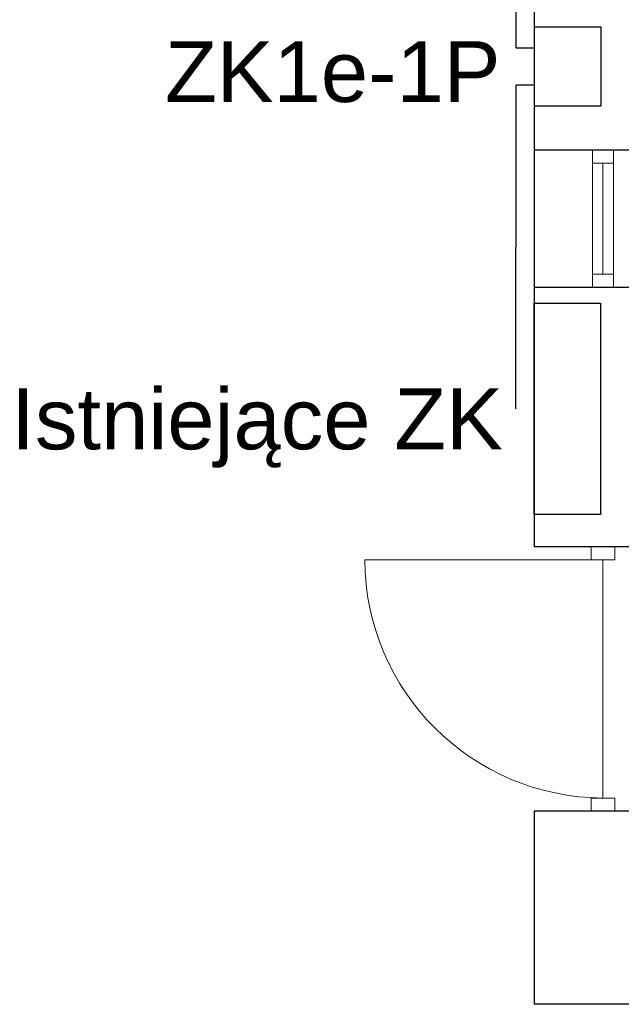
# Model space of a CAD drawing. Header units: millimetres. Extents: x 2260 to 32334, y -33324 to 11762.
# Tile 28 of 79: x 3105 to 3332, y 6301 to 6674. Entities that reach past the tile are written whole.
import ezdxf

# ---------------------------------------------------------------- set-up
doc = ezdxf.new("R2010")
doc.units = ezdxf.units.MM
doc.layers.add('E_gniazda wtyczkowe i siła', color=1, linetype='Continuous')
doc.layers.add('EL_OS_Adres_Opraw', color=7, linetype='Continuous')
doc.layers.add('stolarka', color=3, linetype='Continuous', lineweight=9)
doc.layers.add('ściany nośne', color=1, linetype='Continuous', lineweight=25)
doc.styles.get("Standard").update_dxf_attribs({"font": 'arial.ttf'})

msp = doc.modelspace()

# ---------------------------------------------------------------- linework, layer by layer
at = {"layer": 'E_gniazda wtyczkowe i siła'}
for p, q in [((3292.693, 6662.793), (3292.693, 6703.311)), ((3299.471, 6662.793), (3292.693, 6662.793)), ((3292.538, 6526.377), (3292.693, 6648.793)), ((3299.652, 6648.793), (3292.693, 6648.793))]:
    msp.add_line(p, q, dxfattribs=at)
for points in [[(3324.652, 6670.793), (3324.652, 6640.793), (3299.652, 6640.793), (3299.652, 6670.793)], [(3324.497, 6566.377), (3324.497, 6486.377), (3299.497, 6486.377), (3299.497, 6566.377)]]:
    msp.add_lwpolyline(points, close=True, dxfattribs=at)
at = {"layer": 'stolarka', "color": 0}
for p, q in [((3321.471, 6619.24), (3321.471, 6624.24)), ((3329.471, 6624.24), (3329.471, 6619.24)), ((3329.471, 6619.24), (3321.471, 6619.24)), ((3321.471, 6619.24), (3321.471, 6577.24)), ((3325.471, 6619.24), (3325.471, 6577.24)), ((3329.471, 6619.24), (3329.471, 6577.24)), ((3329.471, 6577.24), (3321.471, 6577.24)), ((3321.471, 6577.24), (3321.471, 6572.24)), ((3329.471, 6572.24), (3329.471, 6577.24)), ((3320.971, 6469.24), (3320.971, 6474.24)), ((3329.971, 6469.24), (3329.971, 6474.24)), ((3325.471, 6469.24), (3235.471, 6469.24)), ((3320.971, 6469.24), (3329.971, 6469.24)), ((3325.471, 6469.24), (3325.471, 6379.24)), ((3320.971, 6379.24), (3329.971, 6379.24)), ((3320.971, 6379.24), (3320.971, 6374.24)), ((3329.971, 6379.24), (3329.971, 6374.24))]:
    msp.add_line(p, q, dxfattribs=at)
msp.add_lwpolyline([(3235.471, 6469.24, 0.4115446), (3325.471, 6379.24)], format="xyb", dxfattribs=at)
at = {"layer": 'ściany nośne', "color": 0}
for p, q in [((3299.471, 6744.24), (3299.471, 6474.24)), ((3351.471, 6624.24), (3299.471, 6624.24)), ((3351.471, 6572.24), (3299.471, 6572.24)), ((3351.471, 6474.24), (3299.471, 6474.24)), ((3299.471, 6374.24), (3299.471, 6301.24)), ((3351.471, 6374.24), (3299.471, 6374.24)), ((5875.471, 6301.24), (3299.471, 6301.24))]:
    msp.add_line(p, q, dxfattribs=at)

# ---------------------------------------------------------------- texts
at = {"layer": 'EL_OS_Adres_Opraw'}
for s, p in [('ZK1e-1P', (3159.957, 6642.396)), ('Istniejące ZK', (3101.925, 6511.076))]:
    msp.add_text(s, height=23, dxfattribs=at).set_placement(p)

doc.saveas('drawing.dxf')
